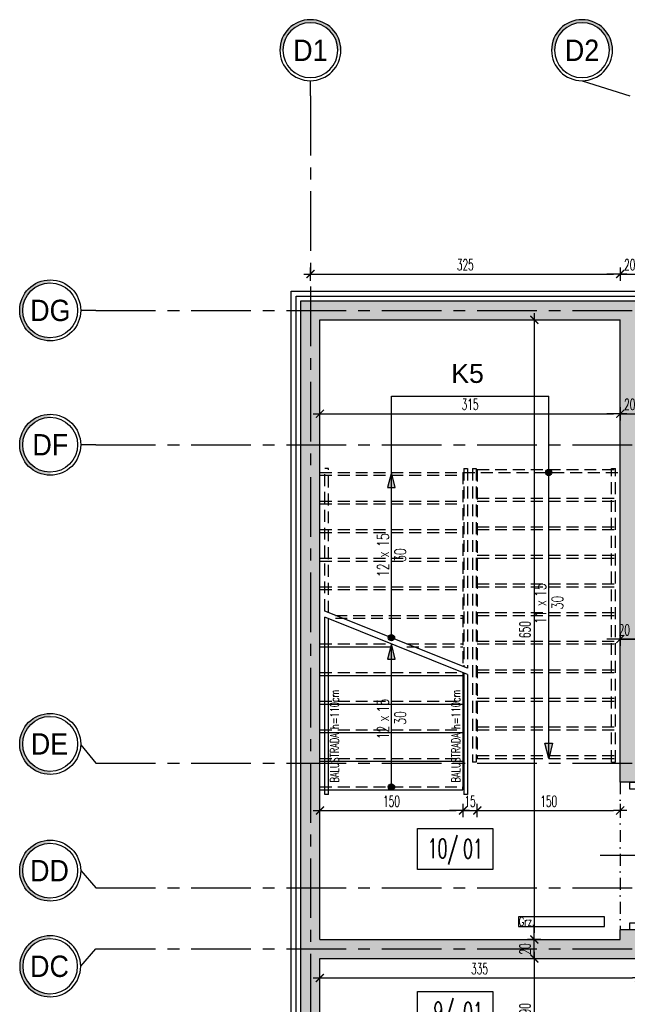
# Model space of a CAD drawing. Extents: x 41755 to 123924, y -112333 to 86187.
# Tile 161 of 256: x 99612 to 100249, y -16951 to -15917. Entities that reach past the tile are written whole.
import ezdxf
from ezdxf.enums import TextEntityAlignment as Align

# ---------------------------------------------------------------- set-up
doc = ezdxf.new("R2010")
doc.units = 0
doc.header["$LTSCALE"] = 50
for name, pattern in [('CENTER', [2, 1.25, -0.25, 0.25, -0.25]), ('DASHDOT', [1, 0.5, -0.25, 0, -0.25]), ('DASHED', [0.75, 0.5, -0.25]), ('DASHED2', [0.375, 0.25, -0.125])]:
    doc.linetypes.add(name, pattern=pattern)
doc.layers.get('0').update_dxf_attribs({"color": 101, "linetype": 'CONTINUOUS'})
doc.layers.add('0-pomoc', color=21, linetype='CONTINUOUS', plot=False)
for name, color, linetype in [('Drz---drzwi', 5, 'CONTINUOUS'), ('Ele-balustrada', 8, 'CONTINUOUS'), ('Ins-co', 2, 'CONTINUOUS'), ('Opis-pom', 6, 'CONTINUOUS'), ('Opis-spadki', 61, 'CONTINUOUS'), ('Opis_pom_ramka', 6, 'CONTINUOUS'), ('Os-osie glowne', 1, 'CENTER'), ('Os-osie-opis', 16, 'CONTINUOUS'), ('Pos-widok', 121, 'CONTINUOUS'), ('Sc-beton', 7, 'CONTINUOUS'), ('Sc-beton-hatch', 86, 'CONTINUOUS'), ('Sc-izolacja term-styropian', 151, 'STYROPIAN-KA'), ('Sc-nadproza kon', 5, 'DASHED2'), ('Sch-opis', 51, 'CONTINUOUS'), ('Sch-widok', 12, 'CONTINUOUS'), ('Sch-widok-nad', 12, 'DASHED2'), ('Wym-wew', 8, 'CONTINUOUS')]:
    doc.layers.add(name, color=color, linetype=linetype)
doc.styles.add('dwg_opis duży', font='ARIAL.TTF', dxfattribs={"width": 0.9})
doc.styles.add('KA wymiar', font='romans.shx', dxfattribs={"width": 0.6})
doc.styles.add('ROMANS', font='romans', dxfattribs={"width": 0.85})
doc.styles.add('TYTUL2', font='ARIAL.TTF')
doc.linetypes.add('STYROPIAN-KA', pattern='A,0.0001,-0.1,[135,ltypeshp.shx,S=0.1,R=0,X=-0.1,Y=0],0,[135,ltypeshp.shx,S=0.1,R=180,X=0.1,Y=0],-0.1', length=0.2001)
doc.linetypes.add('ZIGZAG', pattern='A,0.00254,-5.08,[131,ltypeshp.shx,S=5.08,R=0,X=-5.08,Y=0],-10.16,[131,ltypeshp.shx,S=5.08,R=180,X=5.08,Y=0],-5.08', length=20.32254)
doc.dimstyles.new('KA wymiar', dxfattribs={"dimscale": 50, "dimtxt": 0.23, "dimasz": 0.14, "dimexe": 0, "dimexo": 0, "dimgap": 0.08, "dimtad": 1, "dimdec": 1, "dimrnd": 0.5, "dimzin": 9, "dimdsep": 46, "dimtxsty": 'KA wymiar', "dimblk1": 'UKOS', "dimblk2": 'UKOS', "dimsah": 1, "dimcen": 0.2, "dimse1": 1, "dimse2": 1, "dimclrd": 256, "dimclre": 256, "dimclrt": 2, "dimadec": 0, "dimazin": 0, "dimtfac": 1, "dimtdec": 1, "dimtix": 1, "dimtmove": 2, "dimatfit": 3, "dimldrblk": 'DOT', "dimfxl": 0, "dimtolj": 1, "dimtzin": 9, "dimarcsym": 0})

# ---------------------------------------------------------------- blocks, each defined once
blk = doc.blocks.new('_DKGJHF')
at = {"ltscale": 7}
for p, q in [((-21.1, -77), (35.9, -77)), ((-5, -145.5), (-105, -145.5)), ((-5, -147.5), (-105, -147.5))]:
    blk.add_line(p, q, dxfattribs=at)
for points in [[(5, -7.5), (5, 0), (-5, 0), (-5, -7.5)], [(5, -155), (5, -147.5), (-5, -147.5), (-5, -155)]]:
    blk.add_lwpolyline(points, close=True, dxfattribs=at)
for points in [[(-45, -7.5), (-5, -7.5)], [(-5, -147.5), (-5, -7.5)]]:
    blk.add_lwpolyline(points, dxfattribs=at)
for centre, radius, start, end in [((-5, -7.5), 40, 180, 270), ((-5, -147.5), 100, 90, 180)]:
    blk.add_arc(centre, radius, start, end)
blk = doc.blocks.new('ozn_opis-schodów1-rzut')
at = {"style": 'ROMANS', "width": 0.7}
blk.add_text('x', height=12, dxfattribs=at).set_placement((-3.3, 3))
at = {"ltscale": 25, "style": 'ROMANS', "width": 0.7}
blk.add_attdef('Ilość', text='', height=12, dxfattribs=at).set_placement((-7.7, 3), align=Align.RIGHT)
blk.add_attdef('Wysokość', (6.2, 3), '', height=12, dxfattribs=at)
blk.add_attdef('Długość', text='', height=12, dxfattribs=at).set_placement((0.4, -15), align=Align.CENTER)
blk = doc.blocks.new('ozn_schody-kółko_d14')
at = {"ltscale": 25}
h = blk.add_hatch(color=256, dxfattribs=at)
edge = h.paths.add_edge_path()
edge.add_arc((0, 0), 3.33, 0, 360)
at = {"ltscale": 7}
blk.add_circle((0, 0), 3.33, dxfattribs=at)
blk = doc.blocks.new('ozn_schody-strzałka8x16')
at = {"ltscale": 25}
blk.add_hatch(color=256, dxfattribs=at).paths.add_polyline_path([(0, 0), (-4, -16), (4, -16)])
blk.add_lwpolyline([(0, 0), (-4, -16), (4, -16)], close=True, dxfattribs=at)
blk = doc.blocks.new('_opis_osi')
blk.add_hatch(color=256).paths.add_polyline_path([(32, -32), (28.8, -32, -1), (-28.8, -32), (-32, -32, 1)])
for radius in [32, 28.8]:
    blk.add_circle((0, -32), radius)
at = {"style": 'dwg_opis duży', "width": 0.9}
blk.add_attdef('AXNAMEV', text='', height=22.4, rotation=90, dxfattribs=at).set_placement((0, -32), align=Align.MIDDLE_CENTER)
blk = doc.blocks.new('_opis_osi_liczbowy')
blk.add_hatch(color=256).paths.add_polyline_path([(32, 32), (32, 28.8, -1), (32, -28.8), (32, -32, 1)])
for radius in [32, 28.8]:
    blk.add_circle((32, 0), radius)
at = {"style": 'dwg_opis duży', "width": 0.9}
blk.add_attdef('AXNAMEH', text='', height=22.4, rotation=90, dxfattribs=at).set_placement((32, 0), align=Align.MIDDLE_CENTER)
blk = doc.blocks.new('UKOS')
at = {"color": 8}
blk.add_line((1, 0), (-1, 0), dxfattribs=at)
at = {"color": 1}
blk.add_line((0, 1), (0, -1), dxfattribs=at)
at = {"color": 1, "const_width": 0.2}
blk.add_lwpolyline([(0.6, 0.6), (-0.6, -0.6)], dxfattribs=at)
blk = doc.blocks.new('*D2584')
at = {"layer": 'Wym-wew', "lineweight": -2}
blk.add_line((99934, -16330.9), (100235, -16330.9), dxfattribs=at)
at = {"layer": 'Wym-wew', "lineweight": -2, "xscale": 7.000000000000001, "yscale": 7.000000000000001, "zscale": 7.000000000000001, "rotation": 180}
blk.add_blockref('UKOS', (99927, -16330.9), dxfattribs=at)
at = {"layer": 'Wym-wew', "lineweight": -2, "xscale": 7.000000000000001, "yscale": 7.000000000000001, "zscale": 7.000000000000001}
blk.add_blockref('UKOS', (100242, -16330.9), dxfattribs=at)
at = {"layer": 'Wym-wew', "color": 2, "insert": (100084.5, -16321.1), "char_height": 11.5, "attachment_point": 5, "style": 'KA wymiar'}
blk.add_mtext('\\A1;315', dxfattribs=at)
blk = doc.blocks.new('_Dot')
at = {"layer": '0-pomoc', "color": 0, "lineweight": -2}
blk.add_line((-0.5, 0), (-1, 0), dxfattribs=at)
at = {"layer": '0-pomoc', "color": 0, "const_width": 0.5}
blk.add_lwpolyline([(-0.25, 0, 1), (0.25, 0, 1)], format="xyb", close=True, dxfattribs=at)
blk = doc.blocks.new('*D2585')
at = {"layer": 'Wym-wew', "lineweight": -2}
for p, q in [((100235, -16330.9), (100228, -16330.9)), ((100242, -16330.9), (100262, -16330.9)), ((100269, -16330.9), (100276, -16330.9))]:
    blk.add_line(p, q, dxfattribs=at)
at = {"layer": 'Wym-wew', "lineweight": -2, "xscale": 7.000000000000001, "yscale": 7.000000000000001, "zscale": 7.000000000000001}
blk.add_blockref('UKOS', (100242, -16330.9), dxfattribs=at)
at = {"layer": 'Wym-wew', "lineweight": -2, "xscale": 7.000000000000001, "yscale": 7.000000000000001, "zscale": 7.000000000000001, "rotation": 180}
blk.add_blockref('UKOS', (100262, -16330.9), dxfattribs=at)
at = {"layer": 'Wym-wew', "color": 2, "insert": (100252, -16321.1), "char_height": 11.5, "attachment_point": 5, "style": 'KA wymiar'}
blk.add_mtext('\\A1;20', dxfattribs=at)
blk = doc.blocks.new('*D2591')
at = {"layer": 'Wym-wew', "lineweight": -2}
blk.add_line((100151.9, -16239.4), (100151.9, -16875.4), dxfattribs=at)
at = {"layer": 'Wym-wew', "lineweight": -2, "xscale": 7.000000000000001, "yscale": 7.000000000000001, "zscale": 7.000000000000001}
for p, rotation in [((100151.9, -16232.4), 90), ((100151.9, -16882.4), 270)]:
    blk.add_blockref('UKOS', p, dxfattribs=dict(at, rotation=rotation))
at = {"layer": 'Wym-wew', "color": 2, "insert": (100142.1, -16557.4), "char_height": 11.5, "attachment_point": 5, "rotation": 90, "style": 'KA wymiar'}
blk.add_mtext('\\A1;650', dxfattribs=at)
blk = doc.blocks.new('*D2592')
at = {"layer": 'Wym-wew', "lineweight": -2}
blk.add_line((100151.9, -16909.4), (100151.9, -17085.4), dxfattribs=at)
at = {"layer": 'Wym-wew', "lineweight": -2, "xscale": 7.000000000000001, "yscale": 7.000000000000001, "zscale": 7.000000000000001}
for p, rotation in [((100151.9, -16902.4), 90), ((100151.9, -17092.4), 270)]:
    blk.add_blockref('UKOS', p, dxfattribs=dict(at, rotation=rotation))
at = {"layer": 'Wym-wew', "color": 2, "insert": (100142.1, -16958.2), "char_height": 11.5, "attachment_point": 5, "rotation": 90, "style": 'KA wymiar'}
blk.add_mtext('\\A1;190', dxfattribs=at)
blk = doc.blocks.new('*D2627')
at = {"layer": 'Wym-wew', "lineweight": -2}
for p, q in [((100235, -16567.4), (100228, -16567.4)), ((100242, -16567.4), (100262, -16567.4)), ((100269, -16567.4), (100276, -16567.4))]:
    blk.add_line(p, q, dxfattribs=at)
at = {"layer": 'Wym-wew', "lineweight": -2, "xscale": 7.000000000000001, "yscale": 7.000000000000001, "zscale": 7.000000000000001}
blk.add_blockref('UKOS', (100242, -16567.4), dxfattribs=at)
at = {"layer": 'Wym-wew', "lineweight": -2, "xscale": 7.000000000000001, "yscale": 7.000000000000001, "zscale": 7.000000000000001, "rotation": 180}
blk.add_blockref('UKOS', (100262, -16567.4), dxfattribs=at)
at = {"layer": 'Wym-wew', "color": 2, "insert": (100246.4, -16557.7), "char_height": 11.5, "attachment_point": 5, "style": 'KA wymiar'}
blk.add_mtext('\\A1;20', dxfattribs=at)
blk = doc.blocks.new('*D2628')
at = {"layer": 'Wym-wew', "lineweight": -2}
for p, q in [((100255, -16567.4), (100248, -16567.4)), ((100262, -16567.4), (100264, -16567.4)), ((100271, -16567.4), (100278, -16567.4))]:
    blk.add_line(p, q, dxfattribs=at)
at = {"layer": 'Wym-wew', "lineweight": -2, "xscale": 7.000000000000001, "yscale": 7.000000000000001, "zscale": 7.000000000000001}
blk.add_blockref('UKOS', (100262, -16567.4), dxfattribs=at)
at = {"layer": 'Wym-wew', "lineweight": -2, "xscale": 7.000000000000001, "yscale": 7.000000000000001, "zscale": 7.000000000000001, "rotation": 180}
blk.add_blockref('UKOS', (100264, -16567.4), dxfattribs=at)
at = {"layer": 'Wym-wew', "color": 2, "insert": (100263, -16557.7), "char_height": 11.5, "attachment_point": 5, "style": 'KA wymiar'}
blk.add_mtext('\\A1;2', dxfattribs=at)
blk = doc.blocks.new('*D2667')
at = {"layer": 'Wym-wew', "lineweight": -2}
blk.add_line((99934, -16922.9), (100255, -16922.9), dxfattribs=at)
at = {"layer": 'Wym-wew', "lineweight": -2, "xscale": 7.000000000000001, "yscale": 7.000000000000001, "zscale": 7.000000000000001, "rotation": 180}
blk.add_blockref('UKOS', (99927, -16922.9), dxfattribs=at)
at = {"layer": 'Wym-wew', "lineweight": -2, "xscale": 7.000000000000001, "yscale": 7.000000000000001, "zscale": 7.000000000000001}
blk.add_blockref('UKOS', (100262, -16922.9), dxfattribs=at)
at = {"layer": 'Wym-wew', "color": 2, "insert": (100094.5, -16913.2), "char_height": 11.5, "attachment_point": 5, "style": 'KA wymiar'}
blk.add_mtext('\\A1;335', dxfattribs=at)
blk = doc.blocks.new('*D2669')
at = {"layer": 'Wym-wew', "lineweight": -2}
for p, q in [((100151.9, -16875.4), (100151.9, -16868.4)), ((100151.9, -16902.4), (100151.9, -16882.4)), ((100151.9, -16909.4), (100151.9, -16916.4))]:
    blk.add_line(p, q, dxfattribs=at)
at = {"layer": 'Wym-wew', "lineweight": -2, "xscale": 7.000000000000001, "yscale": 7.000000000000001, "zscale": 7.000000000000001}
for p, rotation in [((100151.9, -16882.4), 270), ((100151.9, -16902.4), 90)]:
    blk.add_blockref('UKOS', p, dxfattribs=dict(at, rotation=rotation))
at = {"layer": 'Wym-wew', "color": 2, "insert": (100142.1, -16892.4), "char_height": 11.5, "attachment_point": 5, "rotation": 90, "style": 'KA wymiar'}
blk.add_mtext('\\A1;20', dxfattribs=at)
blk = doc.blocks.new('_opis_pom_metka')
at = {"layer": 'Opis_pom_ramka'}
blk.add_lwpolyline([(-33.13, 0), (32.87, 0), (32.87, -36), (-33.13, -36)], close=True, dxfattribs=at)
at = {"style": 'KA wymiar', "width": 0.6}
blk.add_attdef('KO/', text='', height=16.8, dxfattribs=at).set_placement((3.45, -25.87), align=Align.RIGHT)
blk.add_attdef('NR', (3.8, -26.16), '', height=16.8, dxfattribs=at)
blk = doc.blocks.new('*D2834')
at = {"layer": 'Wym-wew', "lineweight": -2}
blk.add_line((99934, -16747.2), (100070, -16747.2), dxfattribs=at)
at = {"layer": 'Wym-wew', "lineweight": -2, "xscale": 7.000000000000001, "yscale": 7.000000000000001, "zscale": 7.000000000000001, "rotation": 180}
blk.add_blockref('UKOS', (99927, -16747.2), dxfattribs=at)
at = {"layer": 'Wym-wew', "lineweight": -2, "xscale": 7.000000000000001, "yscale": 7.000000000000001, "zscale": 7.000000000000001}
blk.add_blockref('UKOS', (100077, -16747.2), dxfattribs=at)
at = {"layer": 'Wym-wew', "color": 2, "insert": (100002, -16737.5), "char_height": 11.5, "attachment_point": 5, "style": 'KA wymiar'}
blk.add_mtext('\\A1;150', dxfattribs=at)
blk = doc.blocks.new('*D2835')
at = {"layer": 'Wym-wew', "lineweight": -2}
for p, q in [((100070, -16747.2), (100063, -16747.2)), ((100077, -16747.2), (100092, -16747.2)), ((100099, -16747.2), (100106, -16747.2))]:
    blk.add_line(p, q, dxfattribs=at)
at = {"layer": 'Wym-wew', "lineweight": -2, "xscale": 7.000000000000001, "yscale": 7.000000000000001, "zscale": 7.000000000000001}
blk.add_blockref('UKOS', (100077, -16747.2), dxfattribs=at)
at = {"layer": 'Wym-wew', "lineweight": -2, "xscale": 7.000000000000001, "yscale": 7.000000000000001, "zscale": 7.000000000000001, "rotation": 180}
blk.add_blockref('UKOS', (100092, -16747.2), dxfattribs=at)
at = {"layer": 'Wym-wew', "color": 2, "insert": (100084.5, -16737.5), "char_height": 11.5, "attachment_point": 5, "style": 'KA wymiar'}
blk.add_mtext('\\A1;15', dxfattribs=at)
blk = doc.blocks.new('*D2836')
at = {"layer": 'Wym-wew', "lineweight": -2}
blk.add_line((100099, -16747.2), (100235, -16747.2), dxfattribs=at)
at = {"layer": 'Wym-wew', "lineweight": -2, "xscale": 7.000000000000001, "yscale": 7.000000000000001, "zscale": 7.000000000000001, "rotation": 180}
blk.add_blockref('UKOS', (100092, -16747.2), dxfattribs=at)
at = {"layer": 'Wym-wew', "lineweight": -2, "xscale": 7.000000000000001, "yscale": 7.000000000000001, "zscale": 7.000000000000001}
blk.add_blockref('UKOS', (100242, -16747.2), dxfattribs=at)
at = {"layer": 'Wym-wew', "color": 2, "insert": (100167, -16737.5), "char_height": 11.5, "attachment_point": 5, "style": 'KA wymiar'}
blk.add_mtext('\\A1;150', dxfattribs=at)
blk = doc.blocks.new('*D2849')
at = {"layer": 'Wym-wew', "lineweight": -2}
blk.add_line((99924, -16184.3), (100235, -16184.3), dxfattribs=at)
at = {"layer": 'Wym-wew', "lineweight": -2, "xscale": 7.000000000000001, "yscale": 7.000000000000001, "zscale": 7.000000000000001, "rotation": 180}
blk.add_blockref('UKOS', (99917, -16184.3), dxfattribs=at)
at = {"layer": 'Wym-wew', "lineweight": -2, "xscale": 7.000000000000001, "yscale": 7.000000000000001, "zscale": 7.000000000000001}
blk.add_blockref('UKOS', (100242, -16184.3), dxfattribs=at)
at = {"layer": 'Wym-wew', "color": 2, "insert": (100079.5, -16174.6), "char_height": 11.5, "attachment_point": 5, "style": 'KA wymiar'}
blk.add_mtext('\\A1;325', dxfattribs=at)
blk = doc.blocks.new('*D2850')
at = {"layer": 'Wym-wew', "lineweight": -2}
for p, q in [((100235, -16184.3), (100228, -16184.3)), ((100242, -16184.3), (100262, -16184.3)), ((100269, -16184.3), (100276, -16184.3))]:
    blk.add_line(p, q, dxfattribs=at)
at = {"layer": 'Wym-wew', "lineweight": -2, "xscale": 7.000000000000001, "yscale": 7.000000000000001, "zscale": 7.000000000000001}
blk.add_blockref('UKOS', (100242, -16184.3), dxfattribs=at)
at = {"layer": 'Wym-wew', "lineweight": -2, "xscale": 7.000000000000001, "yscale": 7.000000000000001, "zscale": 7.000000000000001, "rotation": 180}
blk.add_blockref('UKOS', (100262, -16184.3), dxfattribs=at)
at = {"layer": 'Wym-wew', "color": 2, "insert": (100252, -16174.6), "char_height": 11.5, "attachment_point": 5, "style": 'KA wymiar'}
blk.add_mtext('\\A1;20', dxfattribs=at)

msp = doc.modelspace()

# ---------------------------------------------------------------- hatches: boundary and pattern name
at = {"layer": 'Sc-beton-hatch'}
h = msp.add_hatch(dxfattribs=at)
h.set_pattern_fill('ANSI33', color=256, style=0)
h.set_pattern_definition([(45, (48983.4185, 565.478), (-4.49012806, 4.49012806), []), (45, (48987.9087, 565.478), (-4.49012806, 4.49012806), [3.175, -1.5875])])
h.paths.add_polyline_path([(100251.966, -16222.44), (99916.966, -16222.44), (99916.966, -16363.44), (99926.966, -16363.44), (99926.966, -16232.44), (100241.966, -16232.44), (100241.966, -16285.94), (100251.966, -16289.383)])
h.paths.add_polyline_path([(100520.966, -16222.44), (100251.966, -16222.44), (100251.966, -16289.383), (100261.966, -16292.825), (100261.966, -16232.44), (100510.966, -16232.44), (100510.966, -16243.44), (100520.966, -16243.44)])
h.paths.add_polyline_path([(100520.966, -16212.438), (100251.966, -16212.439), (100251.966, -16222.44), (100520.966, -16222.44)])
h.paths.add_polyline_path([(100251.966, -16212.439), (99916.966, -16212.44), (99916.966, -16222.44), (100251.966, -16222.44)])
h.paths.add_polyline_path([(100261.966, -16292.825), (100251.966, -16289.383), (100251.966, -16363.44), (100520.966, -16363.44), (100520.966, -16343.44), (100510.966, -16343.44), (100510.966, -16353.44), (100261.966, -16353.44)])
h.paths.add_polyline_path([(100251.966, -16289.383), (100241.966, -16285.94), (100241.966, -16363.44), (100251.966, -16363.44)])
h.paths.add_polyline_path([(100385.466, -16363.44), (100251.966, -16363.44), (100251.966, -16697.44), (100333.466, -16697.44), (100333.466, -16687.44), (100261.966, -16687.44), (100261.966, -16373.44), (100385.466, -16373.44)])
h.paths.add_polyline_path([(100251.966, -16363.44), (100241.966, -16363.44), (100241.966, -16697.44), (100251.966, -16697.44)])
h.paths.add_polyline_path([(100333.466, -16697.44), (100251.966, -16697.44), (100251.966, -16717.44), (100261.966, -16717.44), (100261.966, -16707.44), (100333.466, -16707.44)])
h.paths.add_polyline_path([(100251.966, -16697.44), (100241.966, -16697.44), (100241.966, -16717.44), (100251.966, -16717.44)])
h.paths.add_polyline_path([(100520.966, -16363.44), (100385.466, -16363.44), (100385.466, -16373.44), (100510.966, -16373.44), (100510.966, -16687.44), (100467.466, -16687.44), (100467.466, -16697.44), (100520.966, -16697.44)])
h.paths.add_polyline_path([(100530.966, -16343.44), (100520.966, -16343.44), (100520.966, -16363.44), (100530.966, -16363.44)])
h.paths.add_polyline_path([(100530.966, -16363.44), (100520.966, -16363.44), (100520.966, -16697.44), (100530.966, -16697.44)])
h.paths.add_polyline_path([(100530.966, -16697.44), (100520.966, -16697.44), (100520.966, -16707.44), (100530.966, -16707.44)])
h.paths.add_polyline_path([(100520.966, -16697.44), (100467.466, -16697.44), (100467.466, -16707.44), (100520.966, -16707.44)])
h.paths.add_polyline_path([(100530.966, -16707.44), (100520.966, -16707.44), (100520.966, -16828.44), (100635.966, -16828.44), (100635.966, -16818.44), (100530.966, -16818.44)])
h.paths.add_polyline_path([(100520.966, -16707.44), (100510.966, -16707.44), (100510.966, -16781.44), (100510.966, -16828.44), (100520.966, -16828.44)])
h.paths.add_polyline_path([(100520.966, -16828.44), (100510.966, -16828.44), (100510.966, -16838.44), (100520.966, -16838.44)])
h.paths.add_polyline_path([(100635.966, -16828.44), (100520.966, -16828.44), (100520.966, -16838.44), (100635.966, -16838.44)])
h.paths.add_polyline_path([(99916.966, -16212.44), (99906.966, -16212.44), (99906.966, -16222.44), (99916.966, -16222.44)])
h.paths.add_polyline_path([(99916.966, -16222.44), (99906.966, -16222.44), (99906.966, -16363.44), (99916.966, -16363.44)])
h.paths.add_polyline_path([(99926.966, -16363.44), (99916.966, -16363.44), (99916.966, -16697.44), (99926.966, -16697.44)])
h.paths.add_polyline_path([(99916.966, -16363.44), (99906.966, -16363.44), (99906.966, -16697.44), (99916.966, -16697.44)])
h.paths.add_polyline_path([(99926.966, -16697.44), (99916.966, -16697.44), (99916.966, -16828.44), (99926.966, -16828.44)])
h.paths.add_polyline_path([(99916.966, -16697.44), (99906.966, -16697.44), (99906.966, -16828.44), (99916.966, -16828.44)])
h.paths.add_polyline_path([(99926.966, -16828.44), (99916.966, -16828.44), (99916.966, -16892.44), (100251.966, -16892.44), (100251.966, -16872.44), (100241.966, -16872.44), (100241.966, -16882.44), (99926.966, -16882.44)])
h.paths.add_polyline_path([(99916.966, -16828.44), (99906.966, -16828.44), (99906.966, -16892.44), (99916.966, -16892.44)])
h.paths.add_polyline_path([(100251.966, -16892.44), (99916.966, -16892.44), (99916.966, -17068.44), (99926.966, -17068.44), (99926.966, -16902.44), (100251.966, -16902.44)])
h.paths.add_polyline_path([(99916.966, -16892.44), (99906.966, -16892.44), (99906.966, -17068.44), (99916.966, -17068.44)])
h.paths.add_polyline_path([(100261.966, -16872.44), (100251.966, -16872.44), (100251.966, -16892.44), (100261.966, -16892.44)])
h.paths.add_polyline_path([(100261.966, -16892.44), (100251.966, -16892.44), (100251.966, -16902.44), (100261.966, -16902.44)])
h.paths.add_polyline_path([(100133.494, -16900.9), (100133.494, -16883.979), (100150.744, -16883.979), (100150.744, -16900.9)], flags=9)

# ---------------------------------------------------------------- linework, layer by layer
at = {"layer": 'Ele-balustrada', "linetype": 'DASHED2'}
for p, q in [((99931.966, -16537.977), (99931.966, -16388.44)), ((99935.966, -16539.577), (99935.966, -16388.44))]:
    msp.add_line(p, q, dxfattribs=at)
at = {"layer": 'Ele-balustrada'}
for p, q in [((99931.966, -16730.44), (99931.966, -16544.44)), ((99935.966, -16730.44), (99935.966, -16546.04))]:
    msp.add_line(p, q, dxfattribs=at)
at = {"layer": 'Ele-balustrada', "linetype": 'DASHED2'}
for points in [[(99935.966, -16388.44), (99931.966, -16388.44)], [(100077.966, -16388.44), (100081.966, -16388.44)], [(100077.966, -16388.44), (100077.966, -16596.377)], [(100081.966, -16388.44), (100081.966, -16597.977)], [(100086.966, -16388.44), (100090.966, -16388.44)], [(100086.966, -16388.44), (100086.966, -16696.44)], [(100090.966, -16388.44), (100090.966, -16696.44)], [(100232.966, -16696.44), (100232.966, -16388.44)], [(100232.966, -16388.44), (100236.966, -16388.44)], [(100236.966, -16696.44), (100236.966, -16388.44)], [(100090.966, -16696.44), (100086.966, -16696.44)], [(100232.966, -16696.44), (100236.966, -16696.44)]]:
    msp.add_lwpolyline(points, dxfattribs=at)
at = {"layer": 'Ele-balustrada'}
for points in [[(100077.966, -16602.84), (100077.966, -16730.44)], [(100081.966, -16604.44), (100081.966, -16730.44)], [(99935.966, -16730.44), (99931.966, -16730.44)], [(100081.966, -16730.44), (100077.966, -16730.44)]]:
    msp.add_lwpolyline(points, dxfattribs=at)
at = {"layer": 'Ins-co'}
msp.add_lwpolyline([(100135.385, -16858.792), (100135.385, -16868.792), (100225.385, -16868.792), (100225.385, -16858.792)], close=True, dxfattribs=at)
at = {"layer": 'Opis-spadki'}
for points in [[(100001.966, -16312.44), (100166.966, -16312.44)], [(100001.966, -16565.977), (100001.966, -16312.44)], [(100166.966, -16692.44), (100166.966, -16312.44)], [(100081.966, -16597.977), (99931.966, -16537.977)], [(100081.966, -16604.44), (99931.966, -16544.44)], [(100001.966, -16722.44), (100001.966, -16572.44)]]:
    msp.add_lwpolyline(points, dxfattribs=at)
at = {"layer": 'Os-osie glowne'}
for points in [[(99916.966, -15997.44), (99916.966, -17560.331)], [(99691.966, -16222.44), (102917.643, -16222.44)], [(99691.966, -16363.44), (102917.643, -16363.44)], [(99691.966, -16697.44), (102917.643, -16697.44)], [(99691.966, -16828.44), (102917.643, -16828.44)], [(99691.966, -16892.44), (102917.643, -16892.44)]]:
    msp.add_lwpolyline(points, dxfattribs=at)
at = {"layer": 'Os-osie-opis'}
for points in [[(99916.966, -15997.44), (99916.966, -15981.44)], [(100201.966, -15981.44), (100251.966, -15997.44)], [(99691.966, -16222.44), (99675.966, -16222.44)], [(99691.966, -16363.44), (99675.966, -16363.44)], [(99675.966, -16678.279), (99691.966, -16697.44)], [(99675.966, -16810.279), (99691.966, -16828.44)], [(99675.966, -16910.6), (99691.966, -16892.44)]]:
    msp.add_lwpolyline(points, dxfattribs=at)
at = {"layer": 'Pos-widok', "linetype": 'DASHED', "ltscale": 0.5}
for points in [[(100091.966, -16389.44), (100241.966, -16389.44)], [(99926.966, -16395.44), (100076.966, -16395.44)], [(99926.966, -16425.44), (100076.966, -16425.44)], [(100091.966, -16419.44), (100241.966, -16419.44)], [(99926.966, -16455.44), (100076.966, -16455.44)], [(100091.966, -16449.44), (100241.966, -16449.44)], [(99926.966, -16485.44), (100076.966, -16485.44)], [(100091.966, -16479.44), (100241.966, -16479.44)], [(99926.966, -16515.44), (100076.966, -16515.44)], [(100091.966, -16509.44), (100241.966, -16509.44)], [(100091.966, -16539.44), (100241.966, -16539.44)], [(99943.142, -16545.44), (100076.966, -16545.44)], [(100091.966, -16569.44), (100241.966, -16569.44)], [(100018.121, -16575.44), (100076.966, -16575.44)], [(100091.966, -16599.44), (100241.966, -16599.44)], [(100091.966, -16629.44), (100241.966, -16629.44)], [(100091.966, -16659.44), (100241.966, -16659.44)], [(100091.966, -16689.44), (100241.966, -16689.44)]]:
    msp.add_lwpolyline(points, dxfattribs=at)
at = {"layer": 'Pos-widok'}
for points in [[(99926.966, -16575.44), (100001.966, -16575.44)], [(99926.966, -16605.44), (100076.966, -16605.44)], [(99926.966, -16635.44), (100076.966, -16635.44)], [(99926.966, -16665.44), (100076.966, -16665.44)], [(99926.966, -16695.44), (100076.966, -16695.44)], [(99926.966, -16725.44), (100076.966, -16725.44)], [(100076.966, -16725.44), (100076.966, -16722.44)]]:
    msp.add_lwpolyline(points, dxfattribs=at)
at = {"layer": 'Sc-beton'}
for p, q in [((99906.966, -16212.44), (100600.966, -16212.438)), ((99906.966, -17382.44), (99906.966, -16212.44)), ((99926.966, -17362.44), (99926.966, -16902.44))]:
    msp.add_line(p, q, dxfattribs=at)
for points in [[(99926.966, -16882.44), (99926.966, -16232.44), (100241.966, -16232.44)], [(100241.966, -16717.44), (100241.966, -16232.44)], [(100261.966, -16717.44), (100241.966, -16717.44)], [(100241.966, -16882.44), (100241.966, -16872.44)], [(100261.966, -16872.44), (100241.966, -16872.44)], [(99926.966, -16882.44), (100241.966, -16882.44)], [(99926.966, -16902.44), (100261.966, -16902.44)]]:
    msp.add_lwpolyline(points, dxfattribs=at)
at = {"layer": 'Sc-izolacja term-styropian', "linetype": 'ByBlock'}
for p, q in [((99896.966, -16202.438), (101891.966, -16202.435)), ((99896.966, -17392.44), (99896.966, -16202.438))]:
    msp.add_line(p, q, dxfattribs=at)
at = {"layer": 'Sc-izolacja term-styropian', "linetype": 'ZIGZAG', "ltscale": 0.018}
for p, q in [((99901.966, -16207.437), (101891.966, -16207.435)), ((99901.966, -17387.44), (99901.966, -16207.437))]:
    msp.add_line(p, q, dxfattribs=at)
at = {"layer": 'Sc-nadproza kon', "linetype": 'DASHDOT', "ltscale": 0.5}
msp.add_lwpolyline([(100241.966, -16717.44), (100241.966, -16872.44)], dxfattribs=at)
at = {"layer": 'Sch-widok'}
msp.add_lwpolyline([(100076.966, -16602.44), (100076.966, -16722.44)], dxfattribs=at)
at = {"layer": 'Sch-widok-nad'}
for points in [[(99926.966, -16392.44), (100241.966, -16392.44)], [(100076.966, -16392.44), (100076.966, -16595.977)], [(100091.966, -16389.44), (100091.966, -16692.44)], [(99926.966, -16422.44), (100076.966, -16422.44)], [(100091.966, -16422.44), (100241.966, -16422.44)], [(99926.966, -16452.44), (100076.966, -16452.44)], [(100091.966, -16452.44), (100241.966, -16452.44)], [(99926.966, -16482.44), (100076.966, -16482.44)], [(100091.966, -16482.44), (100241.966, -16482.44)], [(99926.966, -16512.44), (100076.966, -16512.44)], [(100091.966, -16512.44), (100241.966, -16512.44)], [(99943.142, -16542.44), (100076.966, -16542.44)], [(100091.966, -16542.44), (100241.966, -16542.44)], [(99926.966, -16572.44), (100001.966, -16572.44)], [(100018.121, -16572.44), (100076.966, -16572.44)], [(100091.966, -16572.44), (100241.966, -16572.44)], [(99926.966, -16602.44), (100076.966, -16602.44)], [(100091.966, -16602.44), (100241.966, -16602.44)], [(99926.966, -16632.44), (100076.966, -16632.44)], [(100091.966, -16632.44), (100241.966, -16632.44)], [(99926.966, -16662.44), (100076.966, -16662.44)], [(100091.966, -16662.44), (100241.966, -16662.44)], [(99926.966, -16692.44), (100076.966, -16692.44)], [(100091.966, -16692.44), (100241.966, -16692.44)], [(99926.966, -16722.44), (100076.966, -16722.44)]]:
    msp.add_lwpolyline(points, dxfattribs=at)

# ---------------------------------------------------------------- block references
at = {"layer": 'Drz---drzwi', "xscale": -1}
msp.add_blockref('_DKGJHF', (100256.966, -16717.44), dxfattribs=at)
at = {"layer": 'Opis-pom'}
ref = msp.add_blockref('_opis_pom_metka', (100069.03, -16765.993), dxfattribs=dict(at, xscale=1.2, yscale=1.2, zscale=1.2))
ref.add_attrib('KO/', '10/', dxfattribs={"layer": '0', "height": 20.16, "style": 'KA wymiar', "width": 0.6}).set_placement((100072.167, -16797.034), align=Align.RIGHT)
ref.add_attrib('NR', '01', (100077.14, -16797.39), dxfattribs={"layer": '0', "height": 20.16, "style": 'KA wymiar', "width": 0.6})
ref = msp.add_blockref('_opis_pom_metka', (100069.03, -16937.202), dxfattribs=dict(at, xscale=1.2, yscale=1.2, zscale=1.2))
ref.add_attrib('KO/', '9/', dxfattribs={"layer": '0', "height": 20.16, "style": 'KA wymiar', "width": 0.6}).set_placement((100067.863, -16968.243), align=Align.RIGHT)
ref.add_attrib('NR', '01', (100077.14, -16968.599), dxfattribs={"layer": '0', "height": 20.16, "style": 'KA wymiar', "width": 0.6})
at = {"layer": 'Os-osie-opis'}
ref = msp.add_blockref('_opis_osi_liczbowy', (99916.966, -15981.44), dxfattribs=dict(at, xscale=-1, rotation=270))
ref.add_attrib('AXNAMEH', 'D1', dxfattribs={"layer": '0', "height": 22.4, "style": 'dwg_opis duży', "width": 0.9}).set_placement((99916.966, -15949.546), align=Align.MIDDLE_CENTER)
ref = msp.add_blockref('_opis_osi_liczbowy', (100201.966, -15981.44), dxfattribs=dict(at, xscale=-1, rotation=270))
ref.add_attrib('AXNAMEH', 'D2', dxfattribs={"layer": '0', "height": 22.4, "style": 'dwg_opis duży', "width": 0.9}).set_placement((100201.966, -15949.546), align=Align.MIDDLE_CENTER)
ref = msp.add_blockref('_opis_osi', (99675.966, -16222.44), dxfattribs=dict(at, rotation=270))
ref.add_attrib('AXNAMEV', 'DG', dxfattribs={"layer": '0', "height": 22.4, "style": 'dwg_opis duży', "width": 0.9}).set_placement((99644.131, -16222.44), align=Align.MIDDLE_CENTER)
ref = msp.add_blockref('_opis_osi', (99675.966, -16363.44), dxfattribs=dict(at, rotation=270))
ref.add_attrib('AXNAMEV', 'DF', dxfattribs={"layer": '0', "height": 22.4, "style": 'dwg_opis duży', "width": 0.9}).set_placement((99644.131, -16363.44), align=Align.MIDDLE_CENTER)
ref = msp.add_blockref('_opis_osi', (99675.966, -16677.279), dxfattribs=dict(at, rotation=270))
ref.add_attrib('AXNAMEV', 'DE', dxfattribs={"layer": '0', "height": 22.4, "style": 'dwg_opis duży', "width": 0.9}).set_placement((99643.251, -16677.279), align=Align.MIDDLE_CENTER)
ref = msp.add_blockref('_opis_osi', (99675.966, -16810.279), dxfattribs=dict(at, rotation=270))
ref.add_attrib('AXNAMEV', 'DD', dxfattribs={"layer": '0', "height": 22.4, "style": 'dwg_opis duży', "width": 0.9}).set_placement((99643.251, -16810.279), align=Align.MIDDLE_CENTER)
ref = msp.add_blockref('_opis_osi', (99675.966, -16910.6), dxfattribs=dict(at, xscale=-1, rotation=270))
ref.add_attrib('AXNAMEV', 'DC', dxfattribs={"layer": '0', "height": 22.4, "style": 'dwg_opis duży', "width": 0.9}).set_placement((99643.251, -16910.6), align=Align.MIDDLE_CENTER)
at = {"layer": 'Sch-opis'}
for p in [(100001.966, -16392.44), (100001.966, -16572.44)]:
    msp.add_blockref('ozn_schody-strzałka8x16', p, dxfattribs=at)
at = {"layer": 'Sch-opis', "rotation": 180}
for p in [(100166.966, -16392.44), (100001.966, -16565.838), (100001.966, -16722.44)]:
    msp.add_blockref('ozn_schody-kółko_d14', p, dxfattribs=at)
at = {"layer": 'Sch-opis'}
ref = msp.add_blockref('ozn_opis-schodów1-rzut', (100002.176, -16478.838), dxfattribs=dict(at, xscale=-1, rotation=89.99999999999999))
ref.add_attrib('Ilość', '15', dxfattribs={"layer": '0', "ltscale": 25, "height": 12, "rotation": 90, "style": 'ROMANS', "width": 0.7}).set_placement((99999.176, -16456.29), align=Align.RIGHT)
ref.add_attrib('Wysokość', '12', (99999.176, -16502.257), dxfattribs={"layer": '0', "ltscale": 25, "height": 12, "rotation": 90, "style": 'ROMANS', "width": 0.7})
ref.add_attrib('Długość', '30', dxfattribs={"layer": '0', "ltscale": 25, "height": 12, "rotation": 90, "style": 'ROMANS', "width": 0.7}).set_placement((100017.176, -16479.25), align=Align.CENTER)
at = {"layer": 'Sch-opis', "rotation": 89.99999999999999}
for p, values in [((100167.176, -16529.379), {'Ilość': '11', 'Wysokość': '15', 'Długość': '30'}), ((100002.176, -16650.458), {'Ilość': '12', 'Wysokość': '15', 'Długość': '30'})]:
    msp.add_blockref('ozn_opis-schodów1-rzut', p, dxfattribs=at).add_auto_attribs(values)
at = {"layer": 'Sch-opis', "xscale": -1, "rotation": 180}
msp.add_blockref('ozn_schody-strzałka8x16', (100166.966, -16692.44), dxfattribs=at)

# ---------------------------------------------------------------- texts
at = {"layer": 'Ins-co', "style": 'ROMANS', "width": 0.7}
msp.add_text('Grz.', height=9, dxfattribs=at).set_placement((100135.68, -16868.109, 0))
at = {"layer": 'Sch-opis', "style": 'TYTUL2'}
msp.add_text('K5', height=20, dxfattribs=at).set_placement((100081.893, -16288.685), align=Align.MIDDLE)
at = {"layer": 'Sch-opis', "style": 'ROMANS', "width": 0.7}
for p in [(99946.761, -16717.925), (100074.053, -16717.925)]:
    msp.add_text('BALUSTRADA h=110cm ', height=9, rotation=90, dxfattribs=at).set_placement(p)

# ---------------------------------------------------------------- dimensions: what is measured, and where the dimension line sits
at = {"layer": 'Wym-wew'}
for base, p1, p2, picture, middle in [((100241.966, -16184.349), (99916.966, -16222.44), (100241.966, -16232.44), '*D2849', (100079.466, -16174.599)), ((100261.966, -16184.349), (100241.966, -16232.44), (100261.966, -16232.44), '*D2850', (100251.966, -16174.599)), ((100241.966, -16330.895), (99926.966, -16232.44), (100241.966, -16232.44), '*D2584', (100084.466, -16321.145)), ((100261.966, -16330.895), (100241.966, -16232.44), (100261.966, -16232.44), '*D2585', (100251.966, -16321.145)), ((100263.966, -16567.431), (100261.966, -16389.44), (100263.966, -16685.44), '*D2628', (100262.966, -16557.681)), ((100091.966, -16747.25), (100076.966, -16726.752), (100091.966, -16693.752), '*D2835', (100084.466, -16737.5)), ((100241.966, -16747.25), (100091.966, -16693.752), (100241.966, -16693.752), '*D2836', (100166.966, -16737.5)), ((100076.966, -16747.25), (99926.966, -16726.752), (100076.966, -16726.752), '*D2834', (100001.966, -16737.5)), ((100261.966, -16922.95), (99926.966, -16906.17), (100261.966, -16906.17), '*D2667', (100094.466, -16913.2))]:
    dim = msp.add_linear_dim(base=base, p1=p1, p2=p2, dimstyle='KA wymiar', override={"dimscale": 100, "dimtxt": 0.115, "dimasz": 0.07, "dimgap": 0.04, "dimdec": 2, "dimpost": '\\X', "dimtdec": 2}, dxfattribs=at)
    dim.commit()
    dim.dimension.update_dxf_attribs({"geometry": picture, "text_midpoint": middle})
for p1, p2, picture, middle in [((100063.55, -16232.44), (100063.55, -16882.44), '*D2591', (100142.119, -16557.44)), ((100063.55, -16902.44), (100084.466, -16882.44), '*D2669', (100142.119, -16892.44))]:
    dim = msp.add_linear_dim(base=(100151.869, -16882.44), p1=p1, p2=p2, angle=90, dimstyle='KA wymiar', override={"dimscale": 100, "dimtxt": 0.115, "dimasz": 0.07, "dimgap": 0.04, "dimdec": 2, "dimpost": '\\X', "dimtdec": 2}, dxfattribs=at)
    dim.commit()
    dim.dimension.update_dxf_attribs({"geometry": picture, "text_midpoint": middle})
dim = msp.add_linear_dim(base=(100261.966, -16567.431), p1=(100241.966, -16389.44), p2=(100261.966, -16389.44), dimstyle='KA wymiar', override={"dimscale": 100, "dimtxt": 0.115, "dimasz": 0.07, "dimgap": 0.04, "dimdec": 2, "dimpost": '\\X', "dimtdec": 2}, dxfattribs=at)
dim.commit()
dim.dimension.update_dxf_attribs({"geometry": '*D2627', "text_midpoint": (100246.382, -16557.681), "dimtype": 160})
dim = msp.add_linear_dim(base=(100151.869, -17092.44), p1=(100063.55, -16902.44), p2=(100063.55, -17092.44), angle=90, dimstyle='KA wymiar', override={"dimscale": 100, "dimtxt": 0.115, "dimasz": 0.07, "dimgap": 0.04, "dimdec": 2, "dimpost": '\\X', "dimtdec": 2}, dxfattribs=at)
dim.commit()
dim.dimension.update_dxf_attribs({"geometry": '*D2592', "text_midpoint": (100142.119, -16958.225), "dimtype": 160})

doc.saveas('drawing.dxf')
